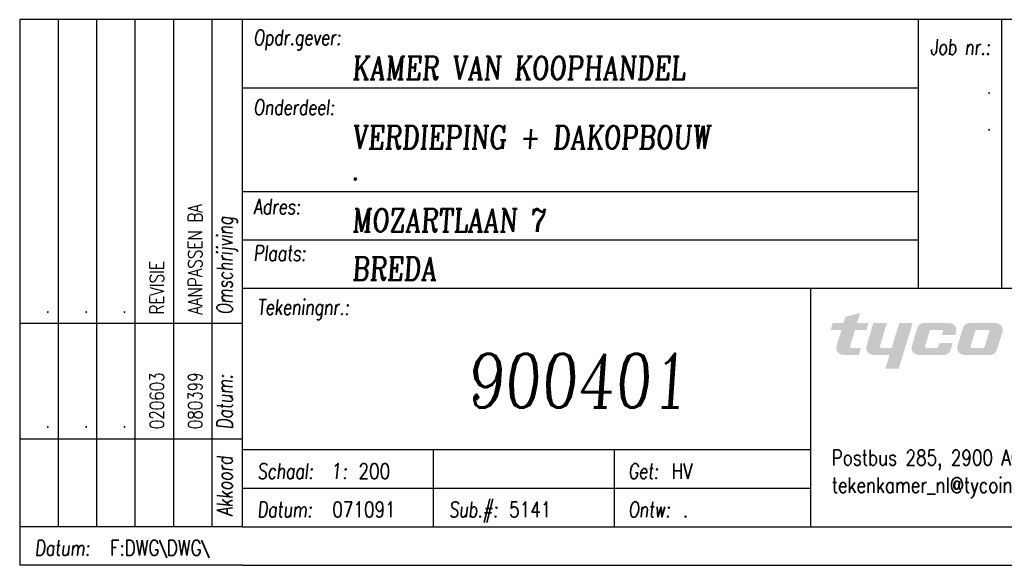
# Model space of a CAD drawing. Extents: x 16498 to 212232, y 2000 to 75454.
# Tile 3 of 13: x 172667 to 198293, y 3000 to 17200. Entities that reach past the tile are written whole.
import ezdxf
from ezdxf.enums import TextEntityAlignment as Align

# ---------------------------------------------------------------- set-up
doc = ezdxf.new("R2010")
doc.units = 0
doc.header["$LTSCALE"] = 150
for name, color, linetype in [('BRAND', 10, 'CONTINUOUS'), ('INBRAAK', 7, 'CONTINUOUS'), ('IT', 7, 'CONTINUOUS'), ('KADER', 7, 'CONTINUOUS')]:
    doc.layers.add(name, color=color, linetype=linetype)
doc.styles.add('COMPLEX', font='complex', dxfattribs={"width": 0.9, "oblique": 4})
doc.styles.add('ROMANC', font='ROMANC', dxfattribs={"width": 0.8})
doc.styles.add('SIMPLEX', font='simplex', dxfattribs={"width": 0.9, "oblique": 6})
doc.styles.add('STATUS', font='txt')

# ---------------------------------------------------------------- blocks, each defined once
blk = doc.blocks.new('T2004')
at = {"layer": 'KADER'}
h = blk.add_hatch(color=256, dxfattribs=at)
h.paths.add_polyline_path([(-92.03, 36.53), (-90.62, 36.53), (-90.39, 37.31), (-88.47, 37.83), (-88.86, 36.53), (-87.38, 36.53), (-87.64, 35.63), (-89.13, 35.63), (-89.73, 33.65), (-89.74, 33.63), (-89.74, 33.61), (-89.75, 33.59), (-89.75, 33.57), (-89.75, 33.55), (-89.75, 33.53), (-89.75, 33.51), (-89.75, 33.49), (-89.75, 33.48), (-89.75, 33.46), (-89.75, 33.44), (-89.74, 33.43), (-89.74, 33.41), (-89.73, 33.4), (-89.73, 33.39), (-89.72, 33.37), (-89.71, 33.36), (-89.71, 33.36), (-89.7, 33.35), (-89.7, 33.34), (-89.69, 33.34), (-89.69, 33.33), (-89.68, 33.33), (-89.68, 33.32), (-89.67, 33.32), (-89.67, 33.31), (-89.66, 33.31), (-89.65, 33.31), (-89.65, 33.3), (-89.64, 33.3), (-89.64, 33.29), (-89.62, 33.29), (-89.61, 33.28), (-89.59, 33.28), (-89.58, 33.27), (-89.56, 33.27), (-89.54, 33.27), (-89.53, 33.27), (-89.51, 33.27), (-88.36, 33.27), (-88.63, 32.36), (-90.44, 32.36), (-90.51, 32.36), (-90.58, 32.37), (-90.65, 32.37), (-90.72, 32.38), (-90.78, 32.4), (-90.84, 32.41), (-90.9, 32.43), (-90.96, 32.45), (-91.02, 32.47), (-91.07, 32.5), (-91.12, 32.53), (-91.17, 32.56), (-91.22, 32.59), (-91.26, 32.63), (-91.31, 32.67), (-91.34, 32.71), (-91.38, 32.75), (-91.4, 32.77), (-91.41, 32.8), (-91.43, 32.82), (-91.44, 32.84), (-91.45, 32.87), (-91.47, 32.89), (-91.48, 32.92), (-91.49, 32.95), (-91.5, 32.97), (-91.51, 33), (-91.52, 33.06), (-91.54, 33.11), (-91.54, 33.17), (-91.55, 33.24), (-91.55, 33.3), (-91.55, 33.37), (-91.54, 33.44), (-91.53, 33.51), (-91.51, 33.58), (-91.49, 33.65), (-90.89, 35.63), (-92.29, 35.63)])
h.paths.add_polyline_path([(-86.73, 36.53), (-84.97, 36.53), (-85.83, 33.66), (-85.84, 33.64), (-85.85, 33.62), (-85.85, 33.59), (-85.85, 33.57), (-85.86, 33.55), (-85.86, 33.53), (-85.86, 33.51), (-85.86, 33.49), (-85.86, 33.47), (-85.85, 33.46), (-85.85, 33.44), (-85.85, 33.42), (-85.84, 33.41), (-85.84, 33.4), (-85.83, 33.38), (-85.83, 33.37), (-85.82, 33.37), (-85.82, 33.36), (-85.81, 33.36), (-85.81, 33.35), (-85.8, 33.34), (-85.8, 33.34), (-85.79, 33.33), (-85.79, 33.33), (-85.78, 33.32), (-85.78, 33.32), (-85.77, 33.31), (-85.77, 33.31), (-85.76, 33.31), (-85.75, 33.3), (-85.74, 33.29), (-85.72, 33.29), (-85.71, 33.28), (-85.69, 33.28), (-85.68, 33.27), (-85.66, 33.27), (-85.65, 33.27), (-85.63, 33.27), (-85.61, 33.27), (-84.36, 33.27), (-83.37, 36.53), (-81.63, 36.53), (-83.43, 30.57), (-85.18, 30.57), (-84.64, 32.36), (-86.55, 32.36), (-86.62, 32.36), (-86.69, 32.37), (-86.75, 32.37), (-86.82, 32.38), (-86.89, 32.4), (-86.95, 32.41), (-87.01, 32.43), (-87.07, 32.45), (-87.12, 32.47), (-87.18, 32.5), (-87.23, 32.53), (-87.28, 32.56), (-87.33, 32.59), (-87.37, 32.63), (-87.41, 32.67), (-87.45, 32.71), (-87.48, 32.75), (-87.52, 32.8), (-87.53, 32.82), (-87.55, 32.84), (-87.56, 32.87), (-87.57, 32.89), (-87.58, 32.92), (-87.6, 32.95), (-87.61, 32.97), (-87.61, 33), (-87.63, 33.06), (-87.64, 33.11), (-87.65, 33.17), (-87.65, 33.24), (-87.65, 33.3), (-87.65, 33.37), (-87.64, 33.44), (-87.63, 33.51), (-87.61, 33.58), (-87.59, 33.65)])
h.paths.add_polyline_path([(-70.61, 33.16), (-70.64, 33.07), (-70.67, 32.98), (-70.71, 32.9), (-70.73, 32.87), (-70.75, 32.83), (-70.77, 32.79), (-70.8, 32.76), (-70.82, 32.72), (-70.85, 32.69), (-70.88, 32.66), (-70.91, 32.63), (-70.94, 32.6), (-70.97, 32.58), (-71, 32.55), (-71.03, 32.53), (-71.07, 32.51), (-71.1, 32.49), (-71.14, 32.47), (-71.18, 32.45), (-71.22, 32.43), (-71.26, 32.42), (-71.31, 32.4), (-71.35, 32.39), (-71.4, 32.38), (-71.44, 32.38), (-71.49, 32.37), (-71.54, 32.36), (-71.6, 32.36), (-71.65, 32.36), (-74.72, 32.36), (-74.79, 32.36), (-74.86, 32.37), (-74.92, 32.37), (-74.99, 32.38), (-75.05, 32.4), (-75.12, 32.41), (-75.18, 32.43), (-75.23, 32.45), (-75.29, 32.47), (-75.34, 32.5), (-75.39, 32.53), (-75.44, 32.56), (-75.49, 32.59), (-75.53, 32.63), (-75.57, 32.67), (-75.61, 32.71), (-75.65, 32.75), (-75.68, 32.79), (-75.71, 32.84), (-75.73, 32.89), (-75.76, 32.94), (-75.78, 33), (-75.79, 33.05), (-75.8, 33.11), (-75.81, 33.17), (-75.82, 33.23), (-75.82, 33.3), (-75.82, 33.37), (-75.81, 33.43), (-75.8, 33.51), (-75.78, 33.58), (-75.76, 33.65), (-75.12, 35.78), (-75.1, 35.83), (-75.08, 35.88), (-75.06, 35.92), (-75.04, 35.96), (-75.02, 36.01), (-75, 36.04), (-74.98, 36.08), (-74.95, 36.12), (-74.93, 36.15), (-74.9, 36.19), (-74.87, 36.22), (-74.84, 36.25), (-74.82, 36.28), (-74.79, 36.3), (-74.76, 36.33), (-74.72, 36.35), (-74.69, 36.37), (-74.66, 36.39), (-74.62, 36.41), (-74.59, 36.43), (-74.56, 36.45), (-74.52, 36.46), (-74.48, 36.48), (-74.45, 36.49), (-74.41, 36.5), (-74.37, 36.51), (-74.33, 36.51), (-74.3, 36.52), (-74.26, 36.53), (-74.22, 36.53), (-74.14, 36.53), (-71.03, 36.53), (-70.96, 36.53), (-70.89, 36.53), (-70.82, 36.52), (-70.75, 36.51), (-70.69, 36.5), (-70.62, 36.48), (-70.56, 36.46), (-70.51, 36.44), (-70.45, 36.42), (-70.4, 36.39), (-70.34, 36.36), (-70.29, 36.33), (-70.25, 36.3), (-70.2, 36.26), (-70.16, 36.23), (-70.12, 36.19), (-70.09, 36.14), (-70.06, 36.1), (-70.04, 36.07), (-70.03, 36.05), (-70.01, 36.02), (-70, 36), (-69.99, 35.97), (-69.98, 35.95), (-69.97, 35.92), (-69.96, 35.89), (-69.95, 35.87), (-69.94, 35.84), (-69.93, 35.78), (-69.92, 35.72), (-69.92, 35.66), (-69.92, 35.59), (-69.92, 35.53), (-69.93, 35.46), (-69.94, 35.39), (-69.96, 35.31), (-69.98, 35.24)])
h.paths.add_polyline_path([(-71.68, 35.34), (-71.68, 35.35), (-71.67, 35.37), (-71.67, 35.39), (-71.67, 35.41), (-71.66, 35.42), (-71.66, 35.44), (-71.66, 35.45), (-71.66, 35.47), (-71.67, 35.48), (-71.67, 35.49), (-71.67, 35.5), (-71.67, 35.52), (-71.68, 35.52), (-71.68, 35.53), (-71.68, 35.53), (-71.68, 35.54), (-71.69, 35.54), (-71.69, 35.55), (-71.69, 35.55), (-71.69, 35.56), (-71.7, 35.56), (-71.7, 35.57), (-71.7, 35.57), (-71.71, 35.57), (-71.71, 35.58), (-71.72, 35.58), (-71.72, 35.59), (-71.72, 35.59), (-71.73, 35.59), (-71.73, 35.6), (-71.74, 35.6), (-71.75, 35.61), (-71.76, 35.61), (-71.77, 35.62), (-71.78, 35.62), (-71.79, 35.62), (-71.81, 35.63), (-71.82, 35.63), (-71.83, 35.63), (-71.84, 35.63), (-71.86, 35.63), (-73.21, 35.63), (-73.24, 35.63), (-73.27, 35.63), (-73.28, 35.63), (-73.29, 35.62), (-73.31, 35.62), (-73.32, 35.62), (-73.33, 35.62), (-73.34, 35.61), (-73.35, 35.61), (-73.36, 35.6), (-73.37, 35.6), (-73.38, 35.59), (-73.39, 35.59), (-73.4, 35.58), (-73.41, 35.57), (-73.41, 35.56), (-73.42, 35.55), (-73.43, 35.54), (-73.44, 35.53), (-73.44, 35.52), (-73.45, 35.51), (-73.46, 35.5), (-73.47, 35.47), (-73.48, 35.45), (-73.49, 35.41), (-73.51, 35.38), (-74.06, 33.56), (-74.06, 33.54), (-74.07, 33.52), (-74.07, 33.51), (-74.07, 33.49), (-74.08, 33.48), (-74.08, 33.46), (-74.08, 33.45), (-74.08, 33.43), (-74.07, 33.42), (-74.07, 33.41), (-74.07, 33.39), (-74.07, 33.38), (-74.06, 33.37), (-74.06, 33.36), (-74.05, 33.35), (-74.05, 33.35), (-74.05, 33.34), (-74.05, 33.34), (-74.04, 33.34), (-74.04, 33.33), (-74.04, 33.33), (-74.03, 33.32), (-74.03, 33.32), (-74.02, 33.31), (-74.02, 33.31), (-74.02, 33.31), (-74.01, 33.3), (-74, 33.29), (-73.99, 33.29), (-73.98, 33.28), (-73.97, 33.28), (-73.96, 33.28), (-73.94, 33.27), (-73.93, 33.27), (-73.92, 33.27), (-73.91, 33.27), (-73.9, 33.27), (-73.88, 33.27), (-72.53, 33.27), (-72.5, 33.27), (-72.47, 33.27), (-72.46, 33.27), (-72.44, 33.27), (-72.43, 33.27), (-72.42, 33.28), (-72.41, 33.28), (-72.4, 33.29), (-72.39, 33.29), (-72.38, 33.29), (-72.37, 33.3), (-72.36, 33.31), (-72.35, 33.31), (-72.34, 33.32), (-72.33, 33.33), (-72.32, 33.33), (-72.32, 33.34), (-72.31, 33.35), (-72.3, 33.36), (-72.3, 33.37), (-72.29, 33.38), (-72.28, 33.4), (-72.27, 33.42), (-72.26, 33.45), (-72.25, 33.48), (-72.23, 33.52)], flags=16)
h.paths.add_polyline_path([(-78.13, 33.93), (-78.26, 33.52), (-78.27, 33.48), (-78.28, 33.45), (-78.29, 33.42), (-78.3, 33.4), (-78.31, 33.38), (-78.32, 33.37), (-78.33, 33.36), (-78.33, 33.35), (-78.34, 33.34), (-78.35, 33.33), (-78.36, 33.33), (-78.36, 33.32), (-78.37, 33.31), (-78.38, 33.31), (-78.39, 33.3), (-78.4, 33.29), (-78.41, 33.29), (-78.42, 33.29), (-78.43, 33.28), (-78.44, 33.28), (-78.46, 33.27), (-78.47, 33.27), (-78.48, 33.27), (-78.49, 33.27), (-78.52, 33.27), (-78.55, 33.27), (-79.81, 33.27), (-79.83, 33.27), (-79.84, 33.27), (-79.85, 33.27), (-79.86, 33.27), (-79.88, 33.27), (-79.89, 33.28), (-79.9, 33.28), (-79.91, 33.28), (-79.92, 33.29), (-79.93, 33.29), (-79.93, 33.3), (-79.94, 33.3), (-79.94, 33.3), (-79.95, 33.31), (-79.95, 33.31), (-79.96, 33.31), (-79.96, 33.32), (-79.96, 33.32), (-79.97, 33.33), (-79.97, 33.33), (-79.97, 33.34), (-79.98, 33.34), (-79.98, 33.34), (-79.98, 33.35), (-79.99, 33.35), (-79.99, 33.36), (-79.99, 33.36), (-79.99, 33.37), (-80, 33.38), (-80, 33.39), (-80, 33.41), (-80.01, 33.42), (-80.01, 33.43), (-80.01, 33.45), (-80.01, 33.46), (-80.01, 33.48), (-80.01, 33.49), (-80, 33.51), (-80, 33.52), (-80, 33.54), (-79.99, 33.56), (-79.44, 35.38), (-79.43, 35.41), (-79.41, 35.45), (-79.4, 35.47), (-79.39, 35.5), (-79.38, 35.51), (-79.38, 35.52), (-79.37, 35.53), (-79.36, 35.54), (-79.35, 35.55), (-79.35, 35.56), (-79.34, 35.57), (-79.33, 35.58), (-79.32, 35.59), (-79.31, 35.59), (-79.3, 35.6), (-79.29, 35.6), (-79.28, 35.61), (-79.27, 35.61), (-79.26, 35.62), (-79.25, 35.62), (-79.24, 35.62), (-79.23, 35.62), (-79.21, 35.63), (-79.2, 35.63), (-79.17, 35.63), (-79.14, 35.63), (-77.88, 35.63), (-77.87, 35.63), (-77.85, 35.63), (-77.84, 35.63), (-77.83, 35.63), (-77.82, 35.62), (-77.81, 35.62), (-77.8, 35.62), (-77.78, 35.61), (-77.77, 35.61), (-77.76, 35.6), (-77.76, 35.6), (-77.76, 35.6), (-77.75, 35.59), (-77.74, 35.59), (-77.74, 35.58), (-77.73, 35.58), (-77.73, 35.57), (-77.73, 35.57), (-77.72, 35.57), (-77.72, 35.56), (-77.72, 35.56), (-77.71, 35.55), (-77.71, 35.55), (-77.71, 35.54), (-77.71, 35.54), (-77.7, 35.53), (-77.7, 35.53), (-77.7, 35.52), (-77.69, 35.5), (-77.69, 35.49), (-77.69, 35.48), (-77.69, 35.47), (-77.69, 35.45), (-77.69, 35.44), (-77.69, 35.42), (-77.69, 35.41), (-77.69, 35.39), (-77.69, 35.37), (-77.7, 35.35), (-77.7, 35.34), (-77.81, 34.97), (-76.08, 34.97), (-76, 35.24), (-75.98, 35.31), (-75.96, 35.39), (-75.95, 35.46), (-75.94, 35.53), (-75.94, 35.59), (-75.94, 35.66), (-75.95, 35.72), (-75.95, 35.78), (-75.97, 35.84), (-75.98, 35.89), (-75.99, 35.92), (-76, 35.95), (-76.01, 35.97), (-76.02, 36), (-76.04, 36.02), (-76.05, 36.05), (-76.06, 36.07), (-76.08, 36.1), (-76.11, 36.14), (-76.15, 36.19), (-76.18, 36.23), (-76.23, 36.26), (-76.27, 36.3), (-76.32, 36.33), (-76.37, 36.36), (-76.42, 36.39), (-76.47, 36.42), (-76.53, 36.44), (-76.59, 36.46), (-76.65, 36.48), (-76.71, 36.5), (-76.77, 36.51), (-76.84, 36.52), (-76.91, 36.53), (-76.98, 36.53), (-77.05, 36.53), (-80.07, 36.53), (-80.15, 36.53), (-80.19, 36.53), (-80.23, 36.52), (-80.27, 36.51), (-80.3, 36.51), (-80.34, 36.5), (-80.38, 36.49), (-80.42, 36.48), (-80.45, 36.46), (-80.49, 36.45), (-80.52, 36.43), (-80.56, 36.41), (-80.59, 36.39), (-80.62, 36.37), (-80.66, 36.35), (-80.69, 36.33), (-80.72, 36.3), (-80.75, 36.28), (-80.78, 36.25), (-80.8, 36.22), (-80.83, 36.19), (-80.86, 36.15), (-80.88, 36.12), (-80.91, 36.08), (-80.93, 36.04), (-80.95, 36.01), (-80.97, 35.96), (-80.99, 35.92), (-81.01, 35.88), (-81.03, 35.83), (-81.05, 35.78), (-81.69, 33.65), (-81.71, 33.58), (-81.73, 33.51), (-81.74, 33.43), (-81.75, 33.37), (-81.75, 33.3), (-81.75, 33.23), (-81.74, 33.17), (-81.74, 33.11), (-81.72, 33.05), (-81.71, 33), (-81.69, 32.94), (-81.68, 32.92), (-81.67, 32.89), (-81.64, 32.84), (-81.61, 32.79), (-81.58, 32.75), (-81.54, 32.71), (-81.51, 32.67), (-81.47, 32.63), (-81.42, 32.59), (-81.38, 32.56), (-81.33, 32.53), (-81.28, 32.5), (-81.22, 32.47), (-81.17, 32.45), (-81.11, 32.43), (-81.05, 32.41), (-80.99, 32.4), (-80.92, 32.38), (-80.86, 32.37), (-80.79, 32.37), (-80.72, 32.36), (-80.65, 32.36), (-77.67, 32.36), (-77.62, 32.36), (-77.57, 32.36), (-77.52, 32.37), (-77.47, 32.38), (-77.42, 32.38), (-77.37, 32.39), (-77.33, 32.4), (-77.29, 32.42), (-77.24, 32.43), (-77.2, 32.45), (-77.16, 32.47), (-77.13, 32.49), (-77.09, 32.51), (-77.06, 32.53), (-77.02, 32.55), (-76.99, 32.58), (-76.96, 32.6), (-76.93, 32.63), (-76.9, 32.66), (-76.87, 32.69), (-76.85, 32.72), (-76.82, 32.76), (-76.8, 32.79), (-76.77, 32.83), (-76.75, 32.87), (-76.73, 32.9), (-76.69, 32.98), (-76.66, 33.07), (-76.63, 33.16), (-76.4, 33.93)])
h = blk.add_hatch(color=256, dxfattribs=at)
h.paths.add_polyline_path([(-92.03, 36.53), (-90.62, 36.53), (-90.39, 37.31), (-88.47, 37.83), (-88.86, 36.53), (-87.38, 36.53), (-87.64, 35.63), (-89.13, 35.63), (-89.73, 33.65), (-89.74, 33.63), (-89.74, 33.61), (-89.75, 33.59), (-89.75, 33.57), (-89.75, 33.55), (-89.75, 33.53), (-89.75, 33.51), (-89.75, 33.49), (-89.75, 33.48), (-89.75, 33.46), (-89.75, 33.44), (-89.74, 33.43), (-89.74, 33.41), (-89.73, 33.4), (-89.73, 33.39), (-89.72, 33.37), (-89.71, 33.36), (-89.71, 33.36), (-89.7, 33.35), (-89.7, 33.34), (-89.69, 33.34), (-89.69, 33.33), (-89.68, 33.33), (-89.68, 33.32), (-89.67, 33.32), (-89.67, 33.31), (-89.66, 33.31), (-89.65, 33.31), (-89.65, 33.3), (-89.64, 33.3), (-89.64, 33.29), (-89.62, 33.29), (-89.61, 33.28), (-89.59, 33.28), (-89.58, 33.27), (-89.56, 33.27), (-89.54, 33.27), (-89.53, 33.27), (-89.51, 33.27), (-88.36, 33.27), (-88.63, 32.36), (-90.44, 32.36), (-90.51, 32.36), (-90.58, 32.37), (-90.65, 32.37), (-90.72, 32.38), (-90.78, 32.4), (-90.84, 32.41), (-90.9, 32.43), (-90.96, 32.45), (-91.02, 32.47), (-91.07, 32.5), (-91.12, 32.53), (-91.17, 32.56), (-91.22, 32.59), (-91.26, 32.63), (-91.31, 32.67), (-91.34, 32.71), (-91.38, 32.75), (-91.4, 32.77), (-91.41, 32.8), (-91.43, 32.82), (-91.44, 32.84), (-91.45, 32.87), (-91.47, 32.89), (-91.48, 32.92), (-91.49, 32.95), (-91.5, 32.97), (-91.51, 33), (-91.52, 33.06), (-91.54, 33.11), (-91.54, 33.17), (-91.55, 33.24), (-91.55, 33.3), (-91.55, 33.37), (-91.54, 33.44), (-91.53, 33.51), (-91.51, 33.58), (-91.49, 33.65), (-90.89, 35.63), (-92.29, 35.63)])
h.paths.add_polyline_path([(-86.73, 36.53), (-84.97, 36.53), (-85.83, 33.66), (-85.84, 33.64), (-85.85, 33.62), (-85.85, 33.59), (-85.85, 33.57), (-85.86, 33.55), (-85.86, 33.53), (-85.86, 33.51), (-85.86, 33.49), (-85.86, 33.47), (-85.85, 33.46), (-85.85, 33.44), (-85.85, 33.42), (-85.84, 33.41), (-85.84, 33.4), (-85.83, 33.38), (-85.83, 33.37), (-85.82, 33.37), (-85.82, 33.36), (-85.81, 33.36), (-85.81, 33.35), (-85.8, 33.34), (-85.8, 33.34), (-85.79, 33.33), (-85.79, 33.33), (-85.78, 33.32), (-85.78, 33.32), (-85.77, 33.31), (-85.77, 33.31), (-85.76, 33.31), (-85.75, 33.3), (-85.74, 33.29), (-85.72, 33.29), (-85.71, 33.28), (-85.69, 33.28), (-85.68, 33.27), (-85.66, 33.27), (-85.65, 33.27), (-85.63, 33.27), (-85.61, 33.27), (-84.36, 33.27), (-83.37, 36.53), (-81.63, 36.53), (-83.43, 30.57), (-85.18, 30.57), (-84.64, 32.36), (-86.55, 32.36), (-86.62, 32.36), (-86.69, 32.37), (-86.75, 32.37), (-86.82, 32.38), (-86.89, 32.4), (-86.95, 32.41), (-87.01, 32.43), (-87.07, 32.45), (-87.12, 32.47), (-87.18, 32.5), (-87.23, 32.53), (-87.28, 32.56), (-87.33, 32.59), (-87.37, 32.63), (-87.41, 32.67), (-87.45, 32.71), (-87.48, 32.75), (-87.52, 32.8), (-87.53, 32.82), (-87.55, 32.84), (-87.56, 32.87), (-87.57, 32.89), (-87.58, 32.92), (-87.6, 32.95), (-87.61, 32.97), (-87.61, 33), (-87.63, 33.06), (-87.64, 33.11), (-87.65, 33.17), (-87.65, 33.24), (-87.65, 33.3), (-87.65, 33.37), (-87.64, 33.44), (-87.63, 33.51), (-87.61, 33.58), (-87.59, 33.65)])
h.paths.add_polyline_path([(-70.61, 33.16), (-70.64, 33.07), (-70.67, 32.98), (-70.71, 32.9), (-70.73, 32.87), (-70.75, 32.83), (-70.77, 32.79), (-70.8, 32.76), (-70.82, 32.72), (-70.85, 32.69), (-70.88, 32.66), (-70.91, 32.63), (-70.94, 32.6), (-70.97, 32.58), (-71, 32.55), (-71.03, 32.53), (-71.07, 32.51), (-71.1, 32.49), (-71.14, 32.47), (-71.18, 32.45), (-71.22, 32.43), (-71.26, 32.42), (-71.31, 32.4), (-71.35, 32.39), (-71.4, 32.38), (-71.44, 32.38), (-71.49, 32.37), (-71.54, 32.36), (-71.6, 32.36), (-71.65, 32.36), (-74.72, 32.36), (-74.79, 32.36), (-74.86, 32.37), (-74.92, 32.37), (-74.99, 32.38), (-75.05, 32.4), (-75.12, 32.41), (-75.18, 32.43), (-75.23, 32.45), (-75.29, 32.47), (-75.34, 32.5), (-75.39, 32.53), (-75.44, 32.56), (-75.49, 32.59), (-75.53, 32.63), (-75.57, 32.67), (-75.61, 32.71), (-75.65, 32.75), (-75.68, 32.79), (-75.71, 32.84), (-75.73, 32.89), (-75.76, 32.94), (-75.78, 33), (-75.79, 33.05), (-75.8, 33.11), (-75.81, 33.17), (-75.82, 33.23), (-75.82, 33.3), (-75.82, 33.37), (-75.81, 33.43), (-75.8, 33.51), (-75.78, 33.58), (-75.76, 33.65), (-75.12, 35.78), (-75.1, 35.83), (-75.08, 35.88), (-75.06, 35.92), (-75.04, 35.96), (-75.02, 36.01), (-75, 36.04), (-74.98, 36.08), (-74.95, 36.12), (-74.93, 36.15), (-74.9, 36.19), (-74.87, 36.22), (-74.84, 36.25), (-74.82, 36.28), (-74.79, 36.3), (-74.76, 36.33), (-74.72, 36.35), (-74.69, 36.37), (-74.66, 36.39), (-74.62, 36.41), (-74.59, 36.43), (-74.56, 36.45), (-74.52, 36.46), (-74.48, 36.48), (-74.45, 36.49), (-74.41, 36.5), (-74.37, 36.51), (-74.33, 36.51), (-74.3, 36.52), (-74.26, 36.53), (-74.22, 36.53), (-74.14, 36.53), (-71.03, 36.53), (-70.96, 36.53), (-70.89, 36.53), (-70.82, 36.52), (-70.75, 36.51), (-70.69, 36.5), (-70.62, 36.48), (-70.56, 36.46), (-70.51, 36.44), (-70.45, 36.42), (-70.4, 36.39), (-70.34, 36.36), (-70.29, 36.33), (-70.25, 36.3), (-70.2, 36.26), (-70.16, 36.23), (-70.12, 36.19), (-70.09, 36.14), (-70.06, 36.1), (-70.04, 36.07), (-70.03, 36.05), (-70.01, 36.02), (-70, 36), (-69.99, 35.97), (-69.98, 35.95), (-69.97, 35.92), (-69.96, 35.89), (-69.95, 35.87), (-69.94, 35.84), (-69.93, 35.78), (-69.92, 35.72), (-69.92, 35.66), (-69.92, 35.59), (-69.92, 35.53), (-69.93, 35.46), (-69.94, 35.39), (-69.96, 35.31), (-69.98, 35.24)])
h.paths.add_polyline_path([(-71.68, 35.34), (-71.68, 35.35), (-71.67, 35.37), (-71.67, 35.39), (-71.67, 35.41), (-71.66, 35.42), (-71.66, 35.44), (-71.66, 35.45), (-71.66, 35.47), (-71.67, 35.48), (-71.67, 35.49), (-71.67, 35.5), (-71.67, 35.52), (-71.68, 35.52), (-71.68, 35.53), (-71.68, 35.53), (-71.68, 35.54), (-71.69, 35.54), (-71.69, 35.55), (-71.69, 35.55), (-71.69, 35.56), (-71.7, 35.56), (-71.7, 35.57), (-71.7, 35.57), (-71.71, 35.57), (-71.71, 35.58), (-71.72, 35.58), (-71.72, 35.59), (-71.72, 35.59), (-71.73, 35.59), (-71.73, 35.6), (-71.74, 35.6), (-71.75, 35.61), (-71.76, 35.61), (-71.77, 35.62), (-71.78, 35.62), (-71.79, 35.62), (-71.81, 35.63), (-71.82, 35.63), (-71.83, 35.63), (-71.84, 35.63), (-71.86, 35.63), (-73.21, 35.63), (-73.24, 35.63), (-73.27, 35.63), (-73.28, 35.63), (-73.29, 35.62), (-73.31, 35.62), (-73.32, 35.62), (-73.33, 35.62), (-73.34, 35.61), (-73.35, 35.61), (-73.36, 35.6), (-73.37, 35.6), (-73.38, 35.59), (-73.39, 35.59), (-73.4, 35.58), (-73.41, 35.57), (-73.41, 35.56), (-73.42, 35.55), (-73.43, 35.54), (-73.44, 35.53), (-73.44, 35.52), (-73.45, 35.51), (-73.46, 35.5), (-73.47, 35.47), (-73.48, 35.45), (-73.49, 35.41), (-73.51, 35.38), (-74.06, 33.56), (-74.06, 33.54), (-74.07, 33.52), (-74.07, 33.51), (-74.07, 33.49), (-74.08, 33.48), (-74.08, 33.46), (-74.08, 33.45), (-74.08, 33.43), (-74.07, 33.42), (-74.07, 33.41), (-74.07, 33.39), (-74.07, 33.38), (-74.06, 33.37), (-74.06, 33.36), (-74.05, 33.35), (-74.05, 33.35), (-74.05, 33.34), (-74.05, 33.34), (-74.04, 33.34), (-74.04, 33.33), (-74.04, 33.33), (-74.03, 33.32), (-74.03, 33.32), (-74.02, 33.31), (-74.02, 33.31), (-74.02, 33.31), (-74.01, 33.3), (-74, 33.29), (-73.99, 33.29), (-73.98, 33.28), (-73.97, 33.28), (-73.96, 33.28), (-73.94, 33.27), (-73.93, 33.27), (-73.92, 33.27), (-73.91, 33.27), (-73.9, 33.27), (-73.88, 33.27), (-72.53, 33.27), (-72.5, 33.27), (-72.47, 33.27), (-72.46, 33.27), (-72.44, 33.27), (-72.43, 33.27), (-72.42, 33.28), (-72.41, 33.28), (-72.4, 33.29), (-72.39, 33.29), (-72.38, 33.29), (-72.37, 33.3), (-72.36, 33.31), (-72.35, 33.31), (-72.34, 33.32), (-72.33, 33.33), (-72.32, 33.33), (-72.32, 33.34), (-72.31, 33.35), (-72.3, 33.36), (-72.3, 33.37), (-72.29, 33.38), (-72.28, 33.4), (-72.27, 33.42), (-72.26, 33.45), (-72.25, 33.48), (-72.23, 33.52)], flags=16)
h.paths.add_polyline_path([(-78.13, 33.93), (-78.26, 33.52), (-78.27, 33.48), (-78.28, 33.45), (-78.29, 33.42), (-78.3, 33.4), (-78.31, 33.38), (-78.32, 33.37), (-78.33, 33.36), (-78.33, 33.35), (-78.34, 33.34), (-78.35, 33.33), (-78.36, 33.33), (-78.36, 33.32), (-78.37, 33.31), (-78.38, 33.31), (-78.39, 33.3), (-78.4, 33.29), (-78.41, 33.29), (-78.42, 33.29), (-78.43, 33.28), (-78.44, 33.28), (-78.46, 33.27), (-78.47, 33.27), (-78.48, 33.27), (-78.49, 33.27), (-78.52, 33.27), (-78.55, 33.27), (-79.81, 33.27), (-79.83, 33.27), (-79.84, 33.27), (-79.85, 33.27), (-79.86, 33.27), (-79.88, 33.27), (-79.89, 33.28), (-79.9, 33.28), (-79.91, 33.28), (-79.92, 33.29), (-79.93, 33.29), (-79.93, 33.3), (-79.94, 33.3), (-79.94, 33.3), (-79.95, 33.31), (-79.95, 33.31), (-79.96, 33.31), (-79.96, 33.32), (-79.96, 33.32), (-79.97, 33.33), (-79.97, 33.33), (-79.97, 33.34), (-79.98, 33.34), (-79.98, 33.34), (-79.98, 33.35), (-79.99, 33.35), (-79.99, 33.36), (-79.99, 33.36), (-79.99, 33.37), (-80, 33.38), (-80, 33.39), (-80, 33.41), (-80.01, 33.42), (-80.01, 33.43), (-80.01, 33.45), (-80.01, 33.46), (-80.01, 33.48), (-80.01, 33.49), (-80, 33.51), (-80, 33.52), (-80, 33.54), (-79.99, 33.56), (-79.44, 35.38), (-79.43, 35.41), (-79.41, 35.45), (-79.4, 35.47), (-79.39, 35.5), (-79.38, 35.51), (-79.38, 35.52), (-79.37, 35.53), (-79.36, 35.54), (-79.35, 35.55), (-79.35, 35.56), (-79.34, 35.57), (-79.33, 35.58), (-79.32, 35.59), (-79.31, 35.59), (-79.3, 35.6), (-79.29, 35.6), (-79.28, 35.61), (-79.27, 35.61), (-79.26, 35.62), (-79.25, 35.62), (-79.24, 35.62), (-79.23, 35.62), (-79.21, 35.63), (-79.2, 35.63), (-79.17, 35.63), (-79.14, 35.63), (-77.88, 35.63), (-77.87, 35.63), (-77.85, 35.63), (-77.84, 35.63), (-77.83, 35.63), (-77.82, 35.62), (-77.81, 35.62), (-77.8, 35.62), (-77.78, 35.61), (-77.77, 35.61), (-77.76, 35.6), (-77.76, 35.6), (-77.76, 35.6), (-77.75, 35.59), (-77.74, 35.59), (-77.74, 35.58), (-77.73, 35.58), (-77.73, 35.57), (-77.73, 35.57), (-77.72, 35.57), (-77.72, 35.56), (-77.72, 35.56), (-77.71, 35.55), (-77.71, 35.55), (-77.71, 35.54), (-77.71, 35.54), (-77.7, 35.53), (-77.7, 35.53), (-77.7, 35.52), (-77.69, 35.5), (-77.69, 35.49), (-77.69, 35.48), (-77.69, 35.47), (-77.69, 35.45), (-77.69, 35.44), (-77.69, 35.42), (-77.69, 35.41), (-77.69, 35.39), (-77.69, 35.37), (-77.7, 35.35), (-77.7, 35.34), (-77.81, 34.97), (-76.08, 34.97), (-76, 35.24), (-75.98, 35.31), (-75.96, 35.39), (-75.95, 35.46), (-75.94, 35.53), (-75.94, 35.59), (-75.94, 35.66), (-75.95, 35.72), (-75.95, 35.78), (-75.97, 35.84), (-75.98, 35.89), (-75.99, 35.92), (-76, 35.95), (-76.01, 35.97), (-76.02, 36), (-76.04, 36.02), (-76.05, 36.05), (-76.06, 36.07), (-76.08, 36.1), (-76.11, 36.14), (-76.15, 36.19), (-76.18, 36.23), (-76.23, 36.26), (-76.27, 36.3), (-76.32, 36.33), (-76.37, 36.36), (-76.42, 36.39), (-76.47, 36.42), (-76.53, 36.44), (-76.59, 36.46), (-76.65, 36.48), (-76.71, 36.5), (-76.77, 36.51), (-76.84, 36.52), (-76.91, 36.53), (-76.98, 36.53), (-77.05, 36.53), (-80.07, 36.53), (-80.15, 36.53), (-80.19, 36.53), (-80.23, 36.52), (-80.27, 36.51), (-80.3, 36.51), (-80.34, 36.5), (-80.38, 36.49), (-80.42, 36.48), (-80.45, 36.46), (-80.49, 36.45), (-80.52, 36.43), (-80.56, 36.41), (-80.59, 36.39), (-80.62, 36.37), (-80.66, 36.35), (-80.69, 36.33), (-80.72, 36.3), (-80.75, 36.28), (-80.78, 36.25), (-80.8, 36.22), (-80.83, 36.19), (-80.86, 36.15), (-80.88, 36.12), (-80.91, 36.08), (-80.93, 36.04), (-80.95, 36.01), (-80.97, 35.96), (-80.99, 35.92), (-81.01, 35.88), (-81.03, 35.83), (-81.05, 35.78), (-81.69, 33.65), (-81.71, 33.58), (-81.73, 33.51), (-81.74, 33.43), (-81.75, 33.37), (-81.75, 33.3), (-81.75, 33.23), (-81.74, 33.17), (-81.74, 33.11), (-81.72, 33.05), (-81.71, 33), (-81.69, 32.94), (-81.68, 32.92), (-81.67, 32.89), (-81.64, 32.84), (-81.61, 32.79), (-81.58, 32.75), (-81.54, 32.71), (-81.51, 32.67), (-81.47, 32.63), (-81.42, 32.59), (-81.38, 32.56), (-81.33, 32.53), (-81.28, 32.5), (-81.22, 32.47), (-81.17, 32.45), (-81.11, 32.43), (-81.05, 32.41), (-80.99, 32.4), (-80.92, 32.38), (-80.86, 32.37), (-80.79, 32.37), (-80.72, 32.36), (-80.65, 32.36), (-77.67, 32.36), (-77.62, 32.36), (-77.57, 32.36), (-77.52, 32.37), (-77.47, 32.38), (-77.42, 32.38), (-77.37, 32.39), (-77.33, 32.4), (-77.29, 32.42), (-77.24, 32.43), (-77.2, 32.45), (-77.16, 32.47), (-77.13, 32.49), (-77.09, 32.51), (-77.06, 32.53), (-77.02, 32.55), (-76.99, 32.58), (-76.96, 32.6), (-76.93, 32.63), (-76.9, 32.66), (-76.87, 32.69), (-76.85, 32.72), (-76.82, 32.76), (-76.8, 32.79), (-76.77, 32.83), (-76.75, 32.87), (-76.73, 32.9), (-76.69, 32.98), (-76.66, 33.07), (-76.63, 33.16), (-76.4, 33.93)])
at = {"layer": 'KADER', "linetype": 'Continuous'}
for p, q in [((-197.82, 76), (-197.82, 5)), ((-168.89, 76), (-197.82, 76)), ((-192.82, 76), (-192.82, 10)), ((-187.82, 76), (-187.82, 10)), ((-182.82, 76), (-182.82, 10)), ((-177.82, 76), (-177.82, 10)), ((-172.82, 76), (-172.82, 10)), ((-168.89, 76), (-168.89, 10)), ((-5, 76), (-168.89, 76)), ((-80.84, 41), (-80.84, 76)), ((-70.01, 41), (-70.01, 76)), ((-80.84, 67.1), (-168.89, 67.1)), ((-80.84, 53.59), (-168.89, 53.59)), ((-80.84, 47.3), (-168.89, 47.3)), ((-80.84, 41), (-168.89, 41)), ((-94.85, 10), (-94.85, 41)), ((-5, 41), (-80.84, 41)), ((-168.89, 36.44), (-197.82, 36.44)), ((-168.89, 21.4), (-197.82, 21.4)), ((-94.85, 20), (-168.89, 20)), ((-143.99, 15), (-143.99, 20)), ((-120.41, 15), (-120.41, 20)), ((-94.85, 15), (-168.89, 15)), ((-143.99, 10), (-143.99, 15)), ((-120.41, 10), (-120.41, 15)), ((-168.89, 10), (-197.82, 10)), ((-168.89, 10), (-5, 10)), ((-168.89, 5), (-197.82, 5)), ((-168.89, 5), (-5, 5))]:
    blk.add_line(p, q, dxfattribs=at)
at = {"layer": 'BRAND', "color": 7, "linetype": 'Continuous', "style": 'ROMANC', "width": 0.8}
blk.add_attdef('BRAND', text='', height=2.5, dxfattribs=at).set_placement((-44.51, 61.71), align=Align.CENTER)
at = {"layer": 'BRAND', "color": 7, "style": 'STATUS', "flags": 4}
for p in [(-15.15, 61.15), (-10.72, 61.15), (-5.49, 61.15)]:
    blk.add_attdef('STATUS', text='', height=3, dxfattribs=at).set_placement(p, align=Align.RIGHT)
at = {"layer": 'BRAND', "color": 7, "style": 'SIMPLEX', "width": 0.7, "flags": 4}
blk.add_attdef('JOB', text='', height=1.8, dxfattribs=at).set_placement((-71.4, 61.59), align=Align.RIGHT)
at = {"layer": 'INBRAAK', "color": 7, "style": 'SIMPLEX', "width": 0.7, "flags": 4}
blk.add_attdef('JOB', text='', height=1.8, dxfattribs=at).set_placement((-71.4, 66.33), align=Align.RIGHT)
at = {"layer": 'INBRAAK', "color": 7, "linetype": 'Continuous', "style": 'ROMANC', "width": 0.8}
blk.add_attdef('INBRAAK', text='', height=2.5, dxfattribs=at).set_placement((-44.51, 66.41), align=Align.CENTER)
at = {"layer": 'INBRAAK', "color": 7, "style": 'STATUS', "flags": 4}
for p in [(-15.15, 65.71), (-10.72, 65.71), (-5.49, 65.71)]:
    blk.add_attdef('STATUS', text='', height=3, dxfattribs=at).set_placement(p, align=Align.RIGHT)
at = {"layer": 'KADER', "linetype": 'Continuous', "style": 'SIMPLEX', "oblique": 6}
for s, width, p in [('Opdr.gever:', 0.75, (-167.39, 72.69)), ('Job nr.:', 0.75, (-79.35, 71.44)), ('Onderdeel:', 0.75, (-167.39, 63.6)), ('Adres:', 0.75, (-167.39, 50.67)), ('Plaats:', 0.75, (-167.39, 44.61)), ('Tekeningnr.:', 0.75, (-166.89, 37.59)), ('Schaal:', 0.75, (-166.89, 16.25)), ('1:', 0.9, (-157.46, 16.25)), ('Get:', 0.75, (-118.62, 16.25)), ('Datum:', 0.75, (-166.89, 11.25)), ('Sub.#:', 0.75, (-141.96, 11.25)), ('Ontw:', 0.75, (-118.62, 11.25)), ('Datum:', 0.75, (-195.83, 6.25))]:
    blk.add_text(s, height=2, dxfattribs=dict(at, width=width)).set_placement(p)
at = {"layer": 'KADER', "linetype": 'Continuous', "style": 'SIMPLEX', "oblique": 6, "width": 0.75}
for s, p in [('Omschrijving', (-170.15, 37.62)), ('Datum:', (-170.15, 22.69)), ('Akkoord', (-170.15, 11.36))]:
    blk.add_text(s, height=2, rotation=90, dxfattribs=at).set_placement(p)
at = {"layer": 'KADER', "linetype": 'Continuous', "style": 'SIMPLEX', "width": 0.8}
for s, p in [('Postbus 285, 2900 AG Capelle aan den IJssel', (-92.15, 18)), ('tekenkamer_nl@tycoint.com', (-92.15, 14.43))]:
    blk.add_text(s, height=2, dxfattribs=at).set_placement(p)
at = {"layer": 'KADER', "style": 'COMPLEX', "oblique": 4, "width": 0.8, "flags": 4}
for tag, p in [('OPDR', (-154.59, 68.7)), ('OND1', (-154.59, 60.02)), ('OND2', (-154.59, 55.05)), ('ADRES', (-154.59, 48.4)), ('PLAATS', (-154.59, 42.1))]:
    blk.add_attdef(tag, p, '', height=3, dxfattribs=at)
at = {"layer": 'KADER', "linetype": 'Continuous', "style": 'SIMPLEX', "width": 0.8}
for tag, p in [('OMSCHRIJVING', (-194.08, 37.63)), ('OMSCHRIJVING', (-189.08, 37.63)), ('OMSCHRIJVING', (-184.08, 37.63)), ('OMSCHRIJVING', (-179.08, 37.63)), ('OMSCHRIJVING', (-174.08, 37.63)), ('WIJZIG', (-194.08, 22.71)), ('WIJZIG', (-189.08, 22.71)), ('WIJZIG', (-184.08, 22.71)), ('WIJZIG', (-179.08, 22.71)), ('WIJZIG', (-174.08, 22.71))]:
    blk.add_attdef(tag, p, '', height=1.8, rotation=90, dxfattribs=at)
at = {"layer": 'KADER', "style": 'COMPLEX', "oblique": 4, "width": 0.8, "flags": 4}
blk.add_attdef('TEKNR', text='', height=7, dxfattribs=at).set_placement((-110.89, 25.53), align=Align.RIGHT)
at = {"layer": 'KADER', "linetype": 'Continuous', "style": 'SIMPLEX', "width": 0.8}
for tag, p in [('SCHAAL', (-153.73, 16.25)), ('GETEK', (-112.99, 16.26)), ('DATUM', (-157.14, 11.25)), ('SUBSCR.', (-134.13, 11.25)), ('ONTWERP', (-111.51, 11.25)), ('FILE', (-186.08, 6.25))]:
    blk.add_attdef(tag, p, '', height=2, dxfattribs=at)

msp = doc.modelspace()

# ---------------------------------------------------------------- block references
at = {"layer": 'IT'}
ref = msp.add_blockref('T2004', (212232, 2001), dxfattribs=dict(at, xscale=200, yscale=200, zscale=200))
ref.add_attrib('OPDR', 'KAMER VAN KOOPHANDEL', (181314, 15643), dxfattribs={"layer": 'KADER', "height": 600, "style": 'COMPLEX', "oblique": 4, "width": 0.8})
ref.add_attrib('OND1', 'VERDIEPING + DAKOPBOUW', (181314, 13838), dxfattribs={"layer": 'KADER', "height": 600, "style": 'COMPLEX', "oblique": 4, "width": 0.8})
ref.add_attrib('OND2', '.', (181314, 12941), dxfattribs={"layer": 'KADER', "height": 600, "style": 'COMPLEX', "oblique": 4, "width": 0.8})
ref.add_attrib('ADRES', 'MOZARTLAAN 7', (181314, 11681), dxfattribs={"layer": 'KADER', "height": 600, "style": 'COMPLEX', "oblique": 4, "width": 0.8})
ref.add_attrib('PLAATS', 'BREDA', (181314, 10421), dxfattribs={"layer": 'KADER', "height": 600, "style": 'COMPLEX', "oblique": 4, "width": 0.8})
ref.add_attrib('TEKNR', '900401', dxfattribs={"layer": 'KADER', "height": 1400, "style": 'COMPLEX', "oblique": 4, "width": 0.8}).set_placement((190055, 7107), align=Align.RIGHT)
ref.add_attrib('SCHAAL', '200', (181486, 5252), dxfattribs={"layer": 'KADER', "linetype": 'Continuous', "height": 400, "style": 'SIMPLEX', "width": 0.8})
ref.add_attrib('DATUM', '071091', (180805, 4252), dxfattribs={"layer": 'KADER', "linetype": 'Continuous', "height": 400, "style": 'SIMPLEX', "width": 0.8})
ref.add_attrib('SUBSCR.', '5141', (185407, 4252), dxfattribs={"layer": 'KADER', "linetype": 'Continuous', "height": 400, "style": 'SIMPLEX', "width": 0.8})
ref.add_attrib('GETEK', 'HV', (189634, 5252), dxfattribs={"layer": 'KADER', "linetype": 'Continuous', "height": 400, "style": 'SIMPLEX', "width": 0.8})
ref.add_attrib('ONTWERP', '.', (189931, 4252), dxfattribs={"layer": 'KADER', "linetype": 'Continuous', "height": 400, "style": 'SIMPLEX', "width": 0.8})
ref.add_attrib('JOB', '.', dxfattribs={"layer": 'INBRAAK', "color": 7, "height": 360, "style": 'SIMPLEX', "width": 0.7}).set_placement((197951, 15267), align=Align.RIGHT)
ref.add_attrib('JOB', '.', dxfattribs={"layer": 'BRAND', "color": 7, "height": 360, "style": 'SIMPLEX', "width": 0.7}).set_placement((197951, 14319), align=Align.RIGHT)
ref.add_attrib('WIJZIG', '080399', (177416, 6542), dxfattribs={"layer": 'KADER', "linetype": 'Continuous', "height": 360, "rotation": 90, "style": 'SIMPLEX', "width": 0.8})
ref.add_attrib('OMSCHRIJVING', 'AANPASSEN BA', (177416, 9527), dxfattribs={"layer": 'KADER', "linetype": 'Continuous', "height": 360, "rotation": 90, "style": 'SIMPLEX', "width": 0.8})
ref.add_attrib('WIJZIG', '020603', (176416, 6542), dxfattribs={"layer": 'KADER', "linetype": 'Continuous', "height": 360, "rotation": 90, "style": 'SIMPLEX', "width": 0.8})
ref.add_attrib('OMSCHRIJVING', 'REVISIE', (176416, 9527), dxfattribs={"layer": 'KADER', "linetype": 'Continuous', "height": 360, "rotation": 90, "style": 'SIMPLEX', "width": 0.8})
ref.add_attrib('WIJZIG', '.', (175416, 6542), dxfattribs={"layer": 'KADER', "linetype": 'Continuous', "height": 360, "rotation": 90, "style": 'SIMPLEX', "width": 0.8})
ref.add_attrib('OMSCHRIJVING', '.', (175416, 9527), dxfattribs={"layer": 'KADER', "linetype": 'Continuous', "height": 360, "rotation": 90, "style": 'SIMPLEX', "width": 0.8})
ref.add_attrib('WIJZIG', '.', (174416, 6542), dxfattribs={"layer": 'KADER', "linetype": 'Continuous', "height": 360, "rotation": 90, "style": 'SIMPLEX', "width": 0.8})
ref.add_attrib('OMSCHRIJVING', '.', (174416, 9527), dxfattribs={"layer": 'KADER', "linetype": 'Continuous', "height": 360, "rotation": 90, "style": 'SIMPLEX', "width": 0.8})
ref.add_attrib('WIJZIG', '.', (173416, 6542), dxfattribs={"layer": 'KADER', "linetype": 'Continuous', "height": 360, "rotation": 90, "style": 'SIMPLEX', "width": 0.8})
ref.add_attrib('OMSCHRIJVING', '.', (173416, 9527), dxfattribs={"layer": 'KADER', "linetype": 'Continuous', "height": 360, "rotation": 90, "style": 'SIMPLEX', "width": 0.8})
ref.add_attrib('FILE', 'F:DWG\\DWG\\', (175017, 3252), dxfattribs={"layer": 'KADER', "linetype": 'Continuous', "height": 400, "style": 'SIMPLEX', "width": 0.8})

doc.saveas('drawing.dxf')
